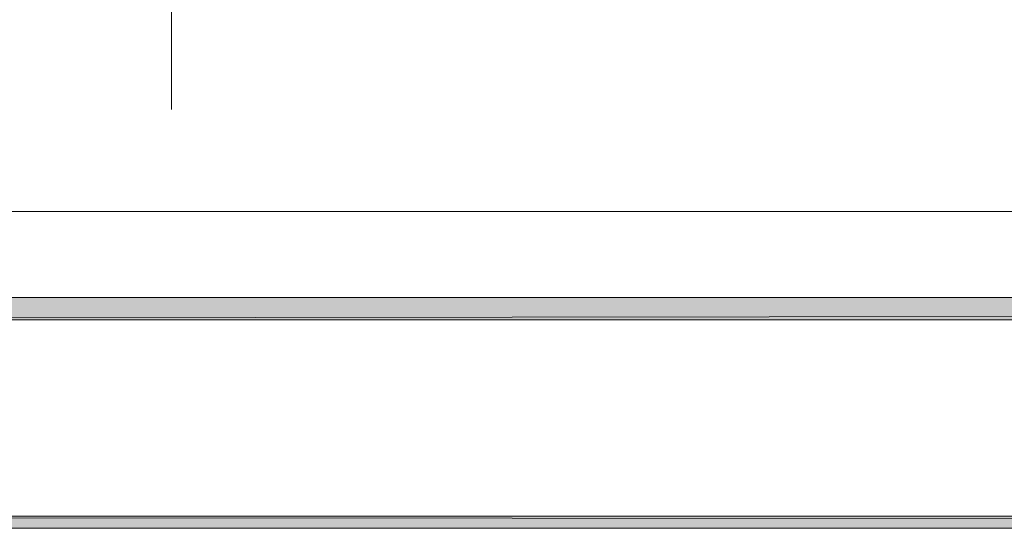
# Model space of a CAD drawing. Header units: millimetres. Extents: x 1527433 to 14789979, y -245576 to 11310.
# Tile 29 of 135: x 1946459 to 1948707, y -65658 to -64496. Entities that reach past the tile are written whole.
import ezdxf

# ---------------------------------------------------------------- set-up
doc = ezdxf.new("R2010")
doc.units = ezdxf.units.MM

msp = doc.modelspace()

# ---------------------------------------------------------------- hatches: boundary and pattern name
h = msp.add_hatch(color=7)
h.paths.add_polyline_path([(1982606.783, -35960.929), (1982583.5, -35982.095), (1982606.783, -65655.645)])
h.paths.add_polyline_path([(1982583.5, -35982.095), (1982606.783, -65655.645), (1982583.5, -65630.245)])
h.paths.add_polyline_path([(1982606.783, -65655.645), (1982583.5, -65630.245), (1982606.783, -65657.762)])
h.paths.add_polyline_path([(1982583.5, -65630.245), (1982606.783, -65657.762), (1940635.4, -65630.245)])
h.paths.add_polyline_path([(1982606.783, -65657.762), (1940635.4, -65630.245), (1940610, -65657.762)])
h.paths.add_polyline_path([(1940635.4, -65630.245), (1940610, -65657.762)])
h = msp.add_hatch(color=7)
h.paths.add_polyline_path([(1982083.967, -65130.712), (1982134.767, -65181.512), (1982083.967, -36481.629)])
h.paths.add_polyline_path([(1982134.767, -65181.512), (1982083.967, -36481.629), (1982134.767, -36432.945)])
h.paths.add_polyline_path([(1982083.967, -36481.629), (1982134.767, -36432.945), (1942635.65, -36481.629)])
h.paths.add_polyline_path([(1982134.767, -36432.945), (1942635.65, -36481.629), (1942584.85, -36432.945)])
h.paths.add_polyline_path([(1942635.65, -36481.629), (1942584.85, -36432.945), (1942635.65, -65130.712)])
h.paths.add_polyline_path([(1942584.85, -36432.945), (1942635.65, -65130.712), (1942584.85, -65181.512)])
h.paths.add_polyline_path([(1942635.65, -65130.712), (1942584.85, -65181.512), (1982083.967, -65130.712)])
h.paths.add_polyline_path([(1942584.85, -65181.512), (1982083.967, -65130.712), (1982134.767, -65181.512)])

# ---------------------------------------------------------------- linework, layer by layer
at = {"color": 7, "lineweight": 0}
for points in [[(1942728.783, -57859.962), (1942728.783, -60260.262), (1942728.783, -64933.862), (1963086.883, -64933.862)], [(1946794.9, -62620.345), (1946794.9, -63541.095), (1947057.367, -63598.245), (1946543.017, -63731.595), (1946805.483, -63795.095), (1946805.483, -64701.029)]]:
    msp.add_lwpolyline(points, dxfattribs=at)
for points in [[(1942635.65, -65130.712), (1942584.85, -65181.512), (1982083.967, -65130.712)], [(1942584.85, -65181.512), (1982083.967, -65130.712), (1982134.767, -65181.512)], [(1982606.783, -65657.762), (1940635.4, -65630.245), (1940610, -65657.762)], [(1982583.5, -65630.245), (1982606.783, -65657.762), (1940635.4, -65630.245)]]:
    msp.add_lwpolyline(points, close=True, dxfattribs=at)

doc.saveas('drawing.dxf')
